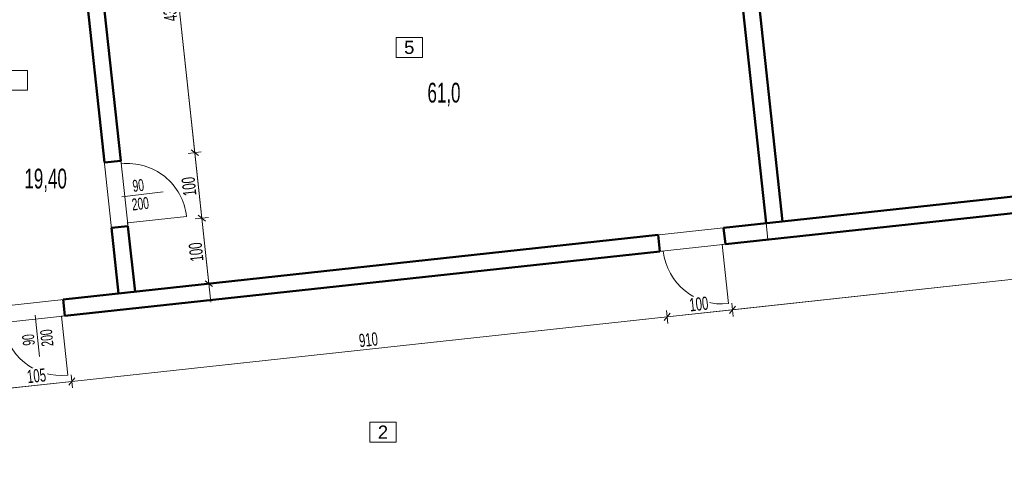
# Model space of a CAD drawing. Header units: millimetres. Extents: x 72202 to 304796, y 21658 to 519946.
# Tile 20 of 139: x 195929 to 197425, y 201761 to 202448. Entities that reach past the tile are written whole.
import ezdxf

# ---------------------------------------------------------------- set-up
doc = ezdxf.new("R2010")
doc.units = ezdxf.units.MM
doc.layers.get('0').update_dxf_attribs({"color": 253})
doc.layers.get('Defpoints').update_dxf_attribs({"color": 253})
for name, color, linetype, lineweight in [('DRZWI I OKNA OPISY', 253, 'Continuous', 9), ('linia - gruba - projektowana', 253, 'Continuous', 50), ('LINIA CIENKA', 7, 'Continuous', 13), ('LINIA WYMIAROWANIE', 253, 'Continuous', 9), ('OPISY', 253, 'Continuous', 9)]:
    doc.layers.add(name, color=color, linetype=linetype, lineweight=lineweight)
doc.layers.add('LINIA-NIE DRUKOWAĆ', color=253, linetype='Continuous', lineweight=20, plot=False)
doc.styles.add('simplex', font='arial.ttf')
doc.styles.get("Standard").update_dxf_attribs({"font": 'ARIALN.TTF', "width": 0.75})
doc.dimstyles.new('sebek100', dxfattribs={"dimtxt": 17, "dimasz": 10, "dimexe": 10, "dimexo": 20, "dimgap": 4, "dimtad": 1, "dimrnd": 0.5, "dimtxsty": 'Standard', "dimblk": 'OBLIQUE', "dimcen": 8, "dimclre": 1, "dimazin": 0, "dimtm": 1e-09, "dimtfac": 1, "dimtix": 1, "dimtmove": 1, "dimatfit": 3, "dimldrblk": 'zas', "dimfxl": 10, "dimfxlon": 1, "dimtolj": 2, "dimlwd": -1, "dimlwe": -1, "dimarcsym": 0})

# ---------------------------------------------------------------- blocks, each defined once
blk = doc.blocks.new('_Oblique')
at = {"color": 0, "linetype": 'ByBlock', "lineweight": -2}
blk.add_line((-0.5, -0.5), (0.5, 0.5), dxfattribs=at)
blk = doc.blocks.new('*D144')
at = {"layer": 'Defpoints', "color": 0, "lineweight": -3, "ltscale": 4, "transparency": 16777216}
for p in [(196036, 202664.7), (196195, 202246.4), (196082.6, 202234.2)]:
    blk.add_point(p, dxfattribs=at)
at = {"layer": 'LINIA WYMIAROWANIE', "color": 1, "ltscale": 4, "transparency": 16777216}
for p, q in [((196138.4, 202675.8), (196158.3, 202677.9)), ((196185, 202245.3), (196204.9, 202247.5))]:
    blk.add_line(p, q, dxfattribs=at)
at = {"layer": 'LINIA WYMIAROWANIE', "color": 0, "ltscale": 4, "transparency": 16777216}
blk.add_line((196148.3, 202676.9), (196195, 202246.4), dxfattribs=at)
at = {"layer": 'LINIA WYMIAROWANIE', "color": 0, "ltscale": 4, "transparency": 16777216, "xscale": 10, "yscale": 10, "zscale": 10}
for p, rotation in [((196148.3, 202676.9), 96.18201734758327), ((196195, 202246.4), 276.1820173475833)]:
    blk.add_blockref('_Oblique', p, dxfattribs=dict(at, rotation=rotation))
at = {"layer": 'LINIA WYMIAROWANIE', "color": 0, "lineweight": -3, "ltscale": 4, "transparency": 16777216, "insert": (196157.5, 202460.1), "char_height": 20, "attachment_point": 5, "rotation": 96.182, "bg_fill": 3, "box_fill_scale": 1.1, "bg_fill_color": 256, "bg_fill_true_color": 13158600, "bg_fill_transparency": 0}
blk.add_mtext('\\A2;433', dxfattribs=at)
blk = doc.blocks.new('zas')
blk = doc.blocks.new('*D145')
at = {"layer": 'Defpoints', "color": 0, "lineweight": -3, "ltscale": 4, "transparency": 16777216}
for p in [(196082.6, 202234.2), (196205.7, 202147), (196081, 202133.5)]:
    blk.add_point(p, dxfattribs=at)
at = {"layer": 'LINIA WYMIAROWANIE', "color": 1, "ltscale": 4, "transparency": 16777216}
for p, q in [((196185, 202245.3), (196204.9, 202247.5)), ((196195.8, 202145.9), (196215.7, 202148))]:
    blk.add_line(p, q, dxfattribs=at)
at = {"layer": 'LINIA WYMIAROWANIE', "color": 0, "ltscale": 4, "transparency": 16777216}
blk.add_line((196195, 202246.4), (196205.7, 202147), dxfattribs=at)
at = {"layer": 'LINIA WYMIAROWANIE', "color": 0, "ltscale": 4, "transparency": 16777216, "xscale": 10, "yscale": 10, "zscale": 10}
for p, rotation in [((196195, 202246.4), 96.18201734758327), ((196205.7, 202147), 276.1820173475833)]:
    blk.add_blockref('_Oblique', p, dxfattribs=dict(at, rotation=rotation))
at = {"layer": 'LINIA WYMIAROWANIE', "color": 0, "lineweight": -3, "ltscale": 4, "transparency": 16777216, "insert": (196186.2, 202195.1), "char_height": 20, "attachment_point": 5, "rotation": 96.182, "bg_fill": 3, "box_fill_scale": 1.1, "bg_fill_color": 256, "bg_fill_true_color": 13158600, "bg_fill_transparency": 0}
blk.add_mtext('\\A2;100', dxfattribs=at)
blk = doc.blocks.new('*D146')
at = {"layer": 'Defpoints', "color": 0, "lineweight": -3, "ltscale": 4, "transparency": 16777216}
for p in [(196081, 202133.5), (196216.5, 202047.5), (196104.2, 202035.4)]:
    blk.add_point(p, dxfattribs=at)
at = {"layer": 'LINIA WYMIAROWANIE', "color": 1, "ltscale": 4, "transparency": 16777216}
for p, q in [((196195.8, 202145.9), (196215.7, 202148)), ((196206.6, 202046.5), (196226.5, 202048.6))]:
    blk.add_line(p, q, dxfattribs=at)
at = {"layer": 'LINIA WYMIAROWANIE', "color": 0, "ltscale": 4, "transparency": 16777216}
blk.add_line((196205.7, 202147), (196216.5, 202047.5), dxfattribs=at)
at = {"layer": 'LINIA WYMIAROWANIE', "color": 0, "ltscale": 4, "transparency": 16777216, "xscale": 10, "yscale": 10, "zscale": 10}
for p, rotation in [((196205.7, 202147), 96.18201734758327), ((196216.5, 202047.5), 276.1820173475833)]:
    blk.add_blockref('_Oblique', p, dxfattribs=dict(at, rotation=rotation))
at = {"layer": 'LINIA WYMIAROWANIE', "color": 0, "lineweight": -3, "ltscale": 4, "transparency": 16777216, "insert": (196197, 202095.7), "char_height": 20, "attachment_point": 5, "rotation": 96.182, "bg_fill": 3, "box_fill_scale": 1.1, "bg_fill_color": 256, "bg_fill_true_color": 13158600, "bg_fill_transparency": 0}
blk.add_mtext('\\A2;100', dxfattribs=at)
blk = doc.blocks.new('*D182')
at = {"layer": 'Defpoints', "color": 0, "lineweight": -3, "ltscale": 4, "transparency": 16777216}
for p in [(195996.2, 202011.1), (195891.8, 201999.8), (196008.3, 201899.3)]:
    blk.add_point(p, dxfattribs=at)
at = {"layer": 'LINIA WYMIAROWANIE', "ltscale": 4, "transparency": 16777216}
for p, q in [((196007.2, 201909.2), (196009.3, 201889.3)), ((195902.8, 201897.9), (195905, 201878))]:
    blk.add_line(p, q, dxfattribs=at)
at = {"layer": 'LINIA WYMIAROWANIE', "color": 0, "ltscale": 4, "transparency": 16777216}
blk.add_line((195903.9, 201888), (196008.3, 201899.3), dxfattribs=at)
at = {"layer": 'LINIA WYMIAROWANIE', "color": 0, "ltscale": 4, "transparency": 16777216, "xscale": 10, "yscale": 10, "zscale": 10}
for p, rotation in [((196008.3, 201899.3), 6.182017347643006), ((195903.9, 201888), 186.182017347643)]:
    blk.add_blockref('_Oblique', p, dxfattribs=dict(at, rotation=rotation))
at = {"layer": 'LINIA WYMIAROWANIE', "color": 0, "lineweight": -3, "ltscale": 4, "transparency": 16777216, "insert": (195954.5, 201907.7), "char_height": 20, "attachment_point": 5, "rotation": 6.182, "bg_fill": 3, "box_fill_scale": 1.1, "bg_fill_color": 256, "bg_fill_true_color": 13158600, "bg_fill_transparency": 0}
blk.add_mtext('\\A2;105', dxfattribs=at)
blk = doc.blocks.new('*D183')
at = {"layer": 'Defpoints', "color": 0, "lineweight": -3, "ltscale": 4, "transparency": 16777216}
for p in [(196900.4, 202109), (195996.2, 202011.1), (196912.5, 201997.2)]:
    blk.add_point(p, dxfattribs=at)
at = {"layer": 'LINIA WYMIAROWANIE', "ltscale": 4, "transparency": 16777216}
for p, q in [((196911.4, 202007.1), (196913.6, 201987.3)), ((196007.2, 201909.2), (196009.3, 201889.3))]:
    blk.add_line(p, q, dxfattribs=at)
at = {"layer": 'LINIA WYMIAROWANIE', "color": 0, "ltscale": 4, "transparency": 16777216}
blk.add_line((196008.3, 201899.3), (196912.5, 201997.2), dxfattribs=at)
at = {"layer": 'LINIA WYMIAROWANIE', "color": 0, "ltscale": 4, "transparency": 16777216, "xscale": 10, "yscale": 10, "zscale": 10}
for p, rotation in [((196912.5, 201997.2), 6.182017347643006), ((196008.3, 201899.3), 186.182017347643)]:
    blk.add_blockref('_Oblique', p, dxfattribs=dict(at, rotation=rotation))
at = {"layer": 'LINIA WYMIAROWANIE', "color": 0, "lineweight": -3, "ltscale": 4, "transparency": 16777216, "insert": (196458.8, 201962.4), "char_height": 20, "attachment_point": 5, "rotation": 6.182, "bg_fill": 3, "box_fill_scale": 1.1, "bg_fill_color": 256, "bg_fill_true_color": 13158600, "bg_fill_transparency": 0}
blk.add_mtext('\\A2;910', dxfattribs=at)
blk = doc.blocks.new('*D325')
at = {"layer": 'Defpoints', "color": 0, "lineweight": -3, "ltscale": 4, "transparency": 16777216}
for p in [(196999.8, 202119.8), (196900.4, 202109), (197011.9, 202008)]:
    blk.add_point(p, dxfattribs=at)
at = {"layer": 'LINIA WYMIAROWANIE', "ltscale": 4, "transparency": 16777216}
for p, q in [((196911.4, 202007.1), (196913.6, 201987.3)), ((197010.8, 202017.9), (197013, 201998))]:
    blk.add_line(p, q, dxfattribs=at)
at = {"layer": 'LINIA WYMIAROWANIE', "color": 0, "ltscale": 4, "transparency": 16777216}
blk.add_line((196912.5, 201997.2), (197011.9, 202008), dxfattribs=at)
at = {"layer": 'LINIA WYMIAROWANIE', "color": 0, "ltscale": 4, "transparency": 16777216, "xscale": 10, "yscale": 10, "zscale": 10}
for p, rotation in [((197011.9, 202008), 6.182017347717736), ((196912.5, 201997.2), 186.1820173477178)]:
    blk.add_blockref('_Oblique', p, dxfattribs=dict(at, rotation=rotation))
at = {"layer": 'LINIA WYMIAROWANIE', "color": 0, "lineweight": -3, "ltscale": 4, "transparency": 16777216, "insert": (196960.7, 202016.7), "char_height": 20, "attachment_point": 5, "rotation": 6.182, "bg_fill": 3, "box_fill_scale": 1.1, "bg_fill_color": 256, "bg_fill_true_color": 13158600, "bg_fill_transparency": 0}
blk.add_mtext('\\A2;100', dxfattribs=at)
blk = doc.blocks.new('*D326')
at = {"layer": 'Defpoints', "color": 0, "lineweight": -3, "ltscale": 4, "transparency": 16777216}
for p in [(197884.6, 202215.7), (196999.8, 202119.8), (197896.7, 202103.8)]:
    blk.add_point(p, dxfattribs=at)
at = {"layer": 'LINIA WYMIAROWANIE', "ltscale": 4, "transparency": 16777216}
for p, q in [((197895.6, 202113.8), (197897.8, 202093.9)), ((197010.8, 202017.9), (197013, 201998))]:
    blk.add_line(p, q, dxfattribs=at)
at = {"layer": 'LINIA WYMIAROWANIE', "color": 0, "ltscale": 4, "transparency": 16777216}
blk.add_line((197011.9, 202008), (197896.7, 202103.8), dxfattribs=at)
at = {"layer": 'LINIA WYMIAROWANIE', "color": 0, "ltscale": 4, "transparency": 16777216, "xscale": 10, "yscale": 10, "zscale": 10}
for p, rotation in [((197896.7, 202103.8), 6.182017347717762), ((197011.9, 202008), 186.1820173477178)]:
    blk.add_blockref('_Oblique', p, dxfattribs=dict(at, rotation=rotation))
at = {"layer": 'LINIA WYMIAROWANIE', "color": 0, "lineweight": -3, "ltscale": 4, "transparency": 16777216, "insert": (197452.8, 202070), "char_height": 20, "attachment_point": 5, "rotation": 6.182, "bg_fill": 3, "box_fill_scale": 1.1, "bg_fill_color": 256, "bg_fill_true_color": 13158600, "bg_fill_transparency": 0}
blk.add_mtext('\\A2;890', dxfattribs=at)

msp = doc.modelspace()

# ---------------------------------------------------------------- linework, layer by layer
at = {"layer": 'linia - gruba - projektowana'}
for p, q in [((197019.752, 202771.255), (197087.918, 202141.936)), ((196994.897, 202768.563), (197063.063, 202139.244)), ((196008.459, 202686.861), (196057.78, 202231.524)), ((196033.314, 202689.553), (196082.635, 202234.216)), ((196057.78, 202231.524), (196082.635, 202234.216)), ((196998.441, 202132.244), (197883.266, 202228.086)), ((197001.133, 202107.39), (197885.958, 202203.231)), ((196068.549, 202132.106), (196093.403, 202134.798)), ((196068.549, 202132.106), (196079.317, 202032.687)), ((196093.403, 202134.798), (196104.172, 202035.379)), ((196998.441, 202132.244), (197001.133, 202107.39)), ((195994.812, 202023.534), (196899.023, 202121.475)), ((196899.023, 202121.475), (196901.715, 202096.621)), ((195997.504, 201998.679), (196901.715, 202096.621)), ((195994.812, 202023.534), (195997.504, 201998.679))]:
    msp.add_line(p, q, dxfattribs=at)
at = {"layer": 'LINIA CIENKA'}
for p, q in [((196082.611, 202234.432), (196083.15, 202229.461)), ((196092.842, 202139.984), (196182.318, 202149.676)), ((196092.842, 202139.984), (196093.38, 202135.013)), ((196093.38, 202135.013), (196093.403, 202134.798)), ((196906.686, 202097.159), (196901.715, 202096.621)), ((197001.133, 202107.39), (196996.163, 202106.851)), ((197000.283, 202107.297), (196996.163, 202106.851)), ((196996.163, 202106.851), (197005.854, 202017.375)), ((195997.504, 201998.679), (195992.533, 201998.141)), ((195996.653, 201998.587), (195992.533, 201998.141)), ((195992.533, 201998.141), (196002.225, 201908.664))]:
    msp.add_line(p, q, dxfattribs=at)
for centre, start, end in [((196092.842, 202139.984), 6.182017, 96.182017), ((196996.163, 202106.851), 186.182017, 276.182017), ((195992.533, 201998.141), 186.182017, 276.182017)]:
    msp.add_arc(centre, 90, start, end, dxfattribs=at)
at = {"layer": 'LINIA WYMIAROWANIE', "color": 4, "ltscale": 1.2}
msp.add_line((197063.063, 202139.244), (197065.755, 202114.389), dxfattribs=at)
at = {"layer": 'LINIA-NIE DRUKOWAĆ'}
for p, q in [((196100.32, 203120.274), (196219.528, 202019.727)), ((199045.01, 202228.192), (194828.292, 201771.449))]:
    msp.add_line(p, q, dxfattribs=at)
for points in [[(197019.752, 202771.255), (197087.918, 202141.936), (198047.296, 202245.947), (197979.14, 202875.173), (197019.752, 202771.255)], [(195805.917, 202003.073), (195737.077, 202638.606), (195858.314, 202786.526), (196010.698, 202666.19), (196079.317, 202032.687), (195805.917, 202003.073)], [(196994.897, 202768.563), (196036.006, 202664.698), (196104.172, 202035.379), (197063.063, 202139.244), (196994.897, 202768.563)], [(198798.62, 202302.088), (198828.234, 202028.687), (198382.839, 201980.444), (198382.839, 200964.042), (198096.792, 200964.042), (198096.792, 201622.042), (197833.292, 201622.042), (197790.226, 201646.868), (197749.471, 201662.407), (197704.792, 201672.042), (197504.792, 201672.042), (197437.574, 201654.671), (197409.152, 201641.84), (197376.292, 201622.042), (196716.292, 201622.042), (196655.011, 201654.671), (196587.792, 201672.042), (196503.525, 201681.418), (196442.27, 201679.677), (196387.792, 201679.677), (196259.292, 201622.042), (195298.792, 201622.042), (195298.792, 201922.997), (198798.62, 202302.088)]]:
    msp.add_lwpolyline(points, dxfattribs=at)
at = {"layer": 'OPISY'}
for points in [[(196500.791, 202421.073), (196500.791, 202391.073), (196540.791, 202391.073), (196540.791, 202421.073)], [(195900.791, 202371.073), (195900.791, 202341.073), (195940.791, 202341.073), (195940.791, 202371.073)], [(196460.872, 201837.248), (196460.872, 201807.248), (196500.872, 201807.248), (196500.872, 201837.248)]]:
    msp.add_lwpolyline(points, close=True, dxfattribs=at)

# ---------------------------------------------------------------- texts
at = {"layer": 'LINIA-NIE DRUKOWAĆ', "char_height": 30, "width": 125.07, "attachment_point": 1}
for s, insert in [('61,0', (196548.465, 202352.491)), ('19,40', (195936.185, 202222.087))]:
    msp.add_mtext(s, dxfattribs=dict(at, insert=insert))
at = {"layer": 'OPISY', "char_height": 20, "width": 40, "attachment_point": 5, "style": 'simplex'}
for s, insert in [('5', (196520.791, 202406.073)), ('2', (196480.872, 201822.248))]:
    msp.add_mtext(s, dxfattribs=dict(at, insert=insert))

# ---------------------------------------------------------------- next in the draw order: dimensions: what is measured, and where the dimension line sits
at = {"layer": 'LINIA WYMIAROWANIE', "lineweight": -3, "ltscale": 4}
dim = msp.add_aligned_dim(p1=(196036.006, 202664.698), p2=(196082.635, 202234.216), distance=113, dimstyle='sebek100', override={"dimtxt": 20, "dimtad": 4, "dimrnd": 0, "dimtfill": 1, "dimarcsym": 2}, dxfattribs=at)
dim.commit()
dim.dimension.update_dxf_attribs({"geometry": '*D144', "text_midpoint": (196157.534, 202460.096)})
dim = msp.add_linear_dim(base=(196008.273, 201899.261), p1=(195891.768, 201999.799), p2=(195996.158, 202011.107), angle=186.182017, dimstyle='sebek100', override={"dimtxt": 20, "dimrnd": 0, "dimclre": 256, "dimtfill": 1, "dimarcsym": 2}, dxfattribs=at)
dim.commit()
dim.dimension.update_dxf_attribs({"geometry": '*D182', "text_midpoint": (195954.548, 201907.736)})

# ---------------------------------------------------------------- next in the draw order: linework, layer by layer
at = {"layer": 'DRZWI I OKNA OPISY'}
msp.add_line((195959.222, 201936.987), (195952.525, 201999.817), dxfattribs=at)

# ---------------------------------------------------------------- next in the draw order: texts
at = {"layer": 'DRZWI I OKNA OPISY', "char_height": 18, "width": 130, "attachment_point": 5, "rotation": 96.084166}
for s, insert in [('200', (195970.273, 201965.257)), ('90', (195942.469, 201962.293))]:
    msp.add_mtext(s, dxfattribs=dict(at, insert=insert))

# ---------------------------------------------------------------- next in the draw order: dimensions: what is measured, and where the dimension line sits
at = {"layer": 'LINIA WYMIAROWANIE', "lineweight": -3, "ltscale": 4}
dim = msp.add_linear_dim(base=(196205.746, 202146.967), p1=(196082.635, 202234.216), p2=(196080.976, 202133.452), angle=96.182017, dimstyle='sebek100', override={"dimtxt": 20, "dimtad": 4, "dimrnd": 0, "dimtfill": 1, "dimarcsym": 2}, dxfattribs=at)
dim.commit()
dim.dimension.update_dxf_attribs({"geometry": '*D145', "text_midpoint": (196186.233, 202195.145)})

# ---------------------------------------------------------------- next in the draw order: linework, layer by layer
at = {"layer": 'DRZWI I OKNA OPISY'}
msp.add_line((196083.955, 202179.586), (196146.717, 202186.887), dxfattribs=at)

# ---------------------------------------------------------------- next in the draw order: texts
at = {"layer": 'DRZWI I OKNA OPISY', "char_height": 18, "width": 130, "attachment_point": 5, "rotation": 6.635848}
for s, insert in [('90', (196109.099, 202196.581)), ('200', (196112.33, 202168.807))]:
    msp.add_mtext(s, dxfattribs=dict(at, insert=insert))

# ---------------------------------------------------------------- next in the draw order: dimensions: what is measured, and where the dimension line sits
at = {"layer": 'LINIA WYMIAROWANIE', "lineweight": -3, "ltscale": 4}
dim = msp.add_linear_dim(base=(196216.515, 202047.548), p1=(196080.976, 202133.452), p2=(196104.172, 202035.379), angle=96.182017, dimstyle='sebek100', override={"dimtxt": 20, "dimtad": 4, "dimrnd": 0, "dimtfill": 1, "dimarcsym": 2}, dxfattribs=at)
dim.commit()
dim.dimension.update_dxf_attribs({"geometry": '*D146', "text_midpoint": (196197.002, 202095.727)})

# ---------------------------------------------------------------- next in the draw order: dimensions: what is measured, and where the dimension line sits
dim = msp.add_linear_dim(base=(196912.484, 201997.202), p1=(195996.158, 202011.107), p2=(196900.369, 202109.048), angle=186.182017, text='910', dimstyle='sebek100', override={"dimtxt": 20, "dimrnd": 0, "dimclre": 256, "dimtfill": 1, "dimarcsym": 2}, dxfattribs=at)
dim.commit()
dim.dimension.update_dxf_attribs({"geometry": '*D183', "text_midpoint": (196458.848, 201962.36)})

# ---------------------------------------------------------------- next in the draw order: dimensions: what is measured, and where the dimension line sits
dim = msp.add_aligned_dim(p1=(196900.369, 202109.048), p2=(196999.787, 202119.817), distance=-112.5, dimstyle='sebek100', override={"dimtxt": 20, "dimrnd": 0, "dimclre": 256, "dimtfill": 1, "dimarcsym": 2}, dxfattribs=at)
dim.commit()
dim.dimension.update_dxf_attribs({"geometry": '*D325', "text_midpoint": (196960.663, 202016.716)})

# ---------------------------------------------------------------- next in the draw order: dimensions: what is measured, and where the dimension line sits
dim = msp.add_linear_dim(base=(197896.727, 202103.813), p1=(196999.787, 202119.817), p2=(197884.612, 202215.659), angle=186.182017, dimstyle='sebek100', override={"dimtxt": 20, "dimrnd": 0, "dimclre": 256, "dimtfill": 1, "dimarcsym": 2}, dxfattribs=at)
dim.commit()
dim.dimension.update_dxf_attribs({"geometry": '*D326', "text_midpoint": (197452.784, 202070.021)})

doc.saveas('drawing.dxf')
